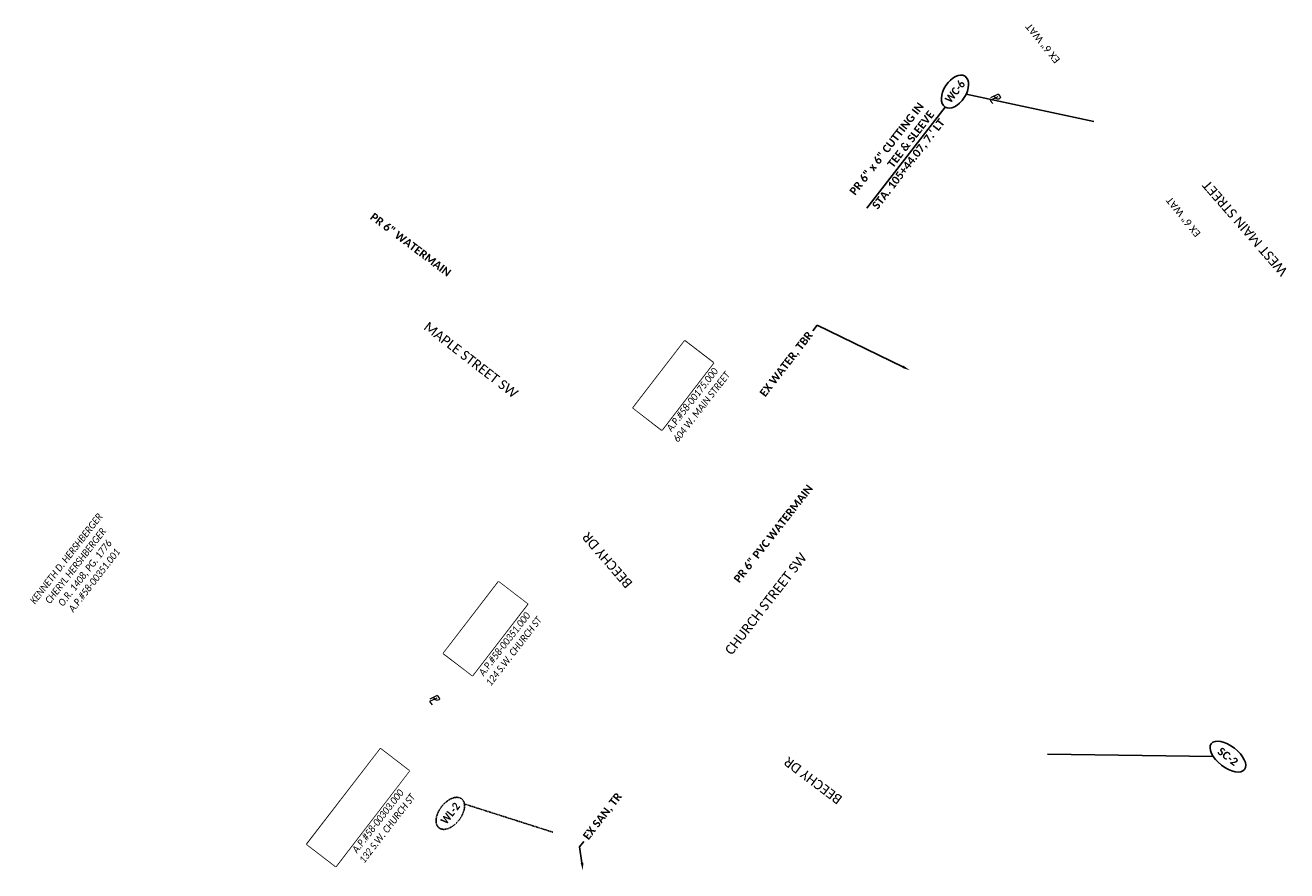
# Model space of a CAD drawing. Header units: feet. Extents: x 2204748 to 2209851, y 304262 to 307692.
# Tile 9 of 11: x 2205598 to 2206042, y 306746 to 307044. Entities that reach past the tile are written whole.
import ezdxf
from ezdxf import colors
from ezdxf.entities.mleader import LeaderData, LeaderLine
from ezdxf.math import Vec2, Vec3

# ---------------------------------------------------------------- set-up
doc = ezdxf.new("R2010")
doc.units = ezdxf.units.FT
doc.header["$MEASUREMENT"] = 0
doc.set_wipeout_variables(frame=1)
doc.linetypes.add('2', pattern=[0.1, 0.06, -0.04])
doc.linetypes.add('setbackex', pattern=[1.4, 1.3, -0.1])
for name, color, linetype in [('0_Text+_Line_Mask', 9, 'Continuous'), ('DV_X_Owner_Labels', 7, 'setbackex'), ('DV_X_Text', 7, 'Continuous'), ('GE_P_CL_Text', 7, 'Continuous'), ('RW_X_Text', 7, 'Continuous'), ('UT_P_Sanitary_Text', 7, 'Continuous'), ('UT_P_Water_Text', 7, 'Continuous'), ('UT_X_Water_Text', 7, 'Continuous')]:
    doc.layers.add(name, color=color, linetype=linetype)
doc.styles.add('Simplex Normal (0.14)', font='calibri.ttf', dxfattribs={"height": 0.14})
doc.styles.add('Slanted Normal (0.125) Font 31', font='calibrii.ttf', dxfattribs={"width": 0.9, "height": 0.125})
doc.styles.add('Slanted-Sub Title', font='calibriz.ttf', dxfattribs={"height": 0.17})
doc.styles.add('Straight Normal (0.125) Font 30', font='calibri.ttf', dxfattribs={"height": 0.125})
doc.styles.add('Straight Normal (0.14) Font 30', font='calibrib.ttf', dxfattribs={"height": 0.14})
doc.styles.add('Straight-Normal', font='calibrib.ttf', dxfattribs={"height": 0.14})

# ---------------------------------------------------------------- blocks, each defined once
blk = doc.blocks.new('PL')
at = {"layer": 'DV_X_Text', "char_height": 0.14, "attachment_point": 1, "style": 'Simplex Normal (0.14)'}
for s, insert, width in [('{\\Fsimplex|c0;\\Q15;P}', (-0.028, 0.106), 0.15221), ('{\\Fsimplex|c0;\\Q15;L}', (0.002, 0.072), 0.05119)]:
    blk.add_mtext(s, dxfattribs=dict(at, insert=insert, width=width))

msp = doc.modelspace()

# ---------------------------------------------------------------- linework, layer by layer
at = {"layer": '0_Text+_Line_Mask'}
for points in [[(2205822.05, 306901.17), (2205811.92, 306908.96), (2205830.11, 306932.59), (2205840.23, 306924.81)], [(2205764.48, 306847.66), (2205774.68, 306839.81), (2205755.26, 306814.57), (2205745.06, 306822.42)], [(2205707.07, 306747.26), (2205696.9, 306755.08), (2205722.82, 306788.78), (2205732.99, 306780.96)]]:
    msp.add_lwpolyline(points, close=True, dxfattribs=at)
at = {"layer": 'GE_P_CL_Text'}
msp.add_lwpolyline([(2205921.91, 307015.05), (2205894.31, 306979.42)], dxfattribs=at)
at = {"layer": 'UT_P_Sanitary_Text'}
msp.add_lwpolyline([(2205958, 306786.86), (2206016.46, 306786.08)], dxfattribs=at)
msp.add_ellipse((2206021.65, 306786.01), major_axis=(-5.87, 4.55), ratio=0.506976, dxfattribs=at)
at = {"layer": 'UT_P_Water_Text'}
msp.add_lwpolyline([(2205974.37, 307010.02), (2205929.39, 307019.65)], dxfattribs=at)
at = {"layer": 'UT_P_Water_Text', "linetype": '2'}
msp.add_lwpolyline([(2205783.56, 306759.37), (2205752.28, 306769.35)], dxfattribs=at)
at = {"layer": 'UT_P_Water_Text'}
msp.add_ellipse((2205925.43, 307020.5), major_axis=(-3.52, -5.45), ratio=0.596932, dxfattribs=at)
at = {"layer": 'UT_P_Water_Text', "linetype": '2'}
msp.add_ellipse((2205747.46, 306766), major_axis=(-3.98, -5.13), ratio=0.596932, dxfattribs=at)

# ---------------------------------------------------------------- block references
at = {"layer": 'DV_X_Text', "xscale": 20, "yscale": 20, "zscale": 20}
for p, rotation in [((2205938.55, 307018.69), 311.0309274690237), ((2205740.82, 306806.67), 311.0272434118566)]:
    msp.add_blockref('PL', p, dxfattribs=dict(at, rotation=rotation))

# ---------------------------------------------------------------- texts
at = {"layer": 'DV_X_Owner_Labels', "char_height": 2.5, "width": 97.223, "attachment_point": 2, "rotation": 52.1945, "style": 'Slanted Normal (0.125) Font 31'}
for s, insert in [('KEITH L. BEACHY\\PAMANDA L. BEACHY\\PO.R. 1418, PG. 377\\PA.P.#58-00175.000\\P604 W. MAIN STREET', (2205821.89, 306920.33)), ('KENNETH D. HERSHBERGER\\PCHERYL HERSHBERGER\\PO.R. 1408, PG. 1776\\PA.P.#58-00351.001', (2205611.02, 306856.61)), ('MATTHEW D. ADAMS\\PRUTH L. ADAMS\\PO.R. 1535, PG. 345\\PA.P.#58-00351.000\\P124 S.W. CHURCH ST', (2205755.67, 306834.14)), ('KENNETH D. HERSHBERGER\\PCHERYL HERSHBERGER\\PD.V. 500, PG. 799\\PA.P.#58-00303.000\\P132 S.W. CHURCH ST', (2205711.03, 306771.68))]:
    msp.add_mtext(s, dxfattribs=dict(at, insert=insert))
at = {"layer": 'RW_X_Text', "style": 'Slanted-Sub Title'}
for s, rotation, p in [('WEST MAIN STREET', 131.0309, (2206042.96, 306957.31)), ('MAPLE STREET SW', 322.22, (2205737.76, 306936.91)), ('BEECHY DR', 130.7371, (2205811.93, 306847.25)), ('CHURCH STREET SW', 52.2924, (2205846.69, 306821.55)), ('BEECHY DR', 143.0275, (2205885.97, 306771.67))]:
    msp.add_text(s, height=3.4, rotation=rotation, dxfattribs=at).set_placement(p)
at = {"layer": 'UT_P_Water_Text', "char_height": 2.8, "style": 'Straight-Normal'}
for s, insert, width, attachment_point, rotation in [('{\\W0.9;WC-6}', (2205925.43, 307020.5), 13.0687, 5, 52.159), ('PR 6" x 6" CUTTING IN TEE & SLEEVE\\PSTA. 105+44.07, 7.\' LT', (2205917.43, 307013.08), 39.9844, 6, 52.24), ('PR 6" PVC WATERMAIN', (2205847.14, 306848.77), 47.1911, 1, 51.9748), ('{\\W0.9;WL-2}', (2205747.46, 306766), 13.0687, 5, 52.2559)]:
    msp.add_mtext(s, dxfattribs=dict(at, insert=insert, width=width, attachment_point=attachment_point, rotation=rotation))
at = {"layer": 'UT_P_Water_Text', "char_height": 2.8, "style": 'Straight Normal (0.14) Font 30'}
for s, insert, attachment_point, rotation in [('PR 6" WATERMAIN', (2205748.05, 306957.33), 3, 323), ('SC-2', (2206021.65, 306786.01), 5, 322.22)]:
    msp.add_mtext(s, dxfattribs=dict(at, insert=insert, attachment_point=attachment_point, rotation=rotation))
at = {"layer": 'UT_X_Water_Text', "char_height": 2.5, "attachment_point": 2, "rotation": 128.9757, "style": 'Straight Normal (0.125) Font 30'}
for insert in [(2205955.41, 307036.74, -2108), (2206004.96, 306975.49, -2108)]:
    msp.add_mtext_dynamic_manual_height_columns('EX 6" WAT', width=28.6119, gutter_width=12, heights=[0], dxfattribs=dict(at, insert=insert))

# ---------------------------------------------------------------- leaders
at = {"layer": 'UT_P_Sanitary_Text'}
ml = msp.add_multileader_mtext('Standard', dxfattribs=at)
ml.set_content('EX SAN, TR', color=256, style='Straight Normal (0.14) Font 30')
ml.set_leader_properties(color=256, linetype='Continuous', lineweight=-1)
ml.build(insert=Vec2(0, 0))
ml.multileader.update_dxf_attribs({"text_right_attachment_type": 3, "dogleg_length": 0.125, "arrow_head_size": 2.8, "scale": 20})
ctx = ml.context
ctx.base_point, ctx.scale, ctx.char_height, ctx.arrow_head_size, ctx.landing_gap_size, ctx.plane_origin, ctx.plane_x_axis, ctx.plane_y_axis = Vec3(2205794.58, 306756.13), 20, 2.8, 2.8, 1.2, Vec3(2205794.27, 306745.75), Vec3(0.611665, 0.791117), Vec3(-0.791117, 0.611665)
ctx.right_attachment = 3
notes = []
notes.append((ctx, [(1, (1, 1, 0), (2205793.05, 306754.15), (0.611665, 0.791117), 2.5, [(0, [(2205794.27, 306745.75)], 0, [])])]))
ctx.mtext.insert, ctx.mtext.text_direction, ctx.mtext.rotation, ctx.mtext.flow_direction = Vec3(2205793.96, 306758.12), Vec3(0.611665, 0.791117), 0.912633, 5
at = {"layer": 'UT_P_Water_Text'}
ml = msp.add_multileader_mtext('Standard', dxfattribs=at)
ml.set_content('EX WATER, TBR', color=256, style='Straight Normal (0.14) Font 30')
ml.set_leader_properties(color=256, lineweight=-1)
ml.build(insert=Vec2(0, 0))
ml.multileader.update_dxf_attribs({"text_right_attachment_type": 3, "dogleg_length": 0.125, "arrow_head_size": 2.8, "scale": 20})
ctx = ml.context
ctx.base_point, ctx.scale, ctx.char_height, ctx.arrow_head_size, ctx.landing_gap_size, ctx.plane_origin, ctx.plane_x_axis, ctx.plane_y_axis = Vec3(2205856.79, 306912.19), 20, 2.8, 2.8, 1.2, Vec3(2205912.68, 306883.35), Vec3(0.611665, 0.791117), Vec3(-0.791117, 0.611665)
ctx.right_attachment, ctx.text_align_type = 3, 2
notes.append((ctx, [(0, (1, 1, 0), (2205876.87, 306938.16), (-0.611665, -0.791117), 2.5, [(0, [(2205909.5, 306922.26)], 0, [])])]))
ctx.mtext.insert, ctx.mtext.text_direction, ctx.mtext.rotation, ctx.mtext.alignment, ctx.mtext.flow_direction = Vec3(2205873.25, 306936.29), Vec3(0.611665, 0.791117), 0.912633, 3, 5
for ctx, leaders in notes:
    for number, flags, end, landing, length, lines in leaders:
        leader = LeaderData()
        leader.index, (leader.has_last_leader_line, leader.has_dogleg_vector, leader.attachment_direction) = number, flags
        leader.last_leader_point, leader.dogleg_vector, leader.dogleg_length = Vec3(end), Vec3(landing), length
        for number, points, colour, breaks in lines:
            line = LeaderLine()
            line.index, line.vertices, line.color, line.breaks = number, Vec3.list(points), colors.encode_raw_color(colour), breaks
            leader.lines.append(line)
        ctx.leaders.append(leader)

# ---------------------------------------------------------------- next in the draw order: wipeouts: each hides what was drawn before it
for points in [[(2205822.05, 306901.17), (2205811.92, 306908.96), (2205830.11, 306932.59), (2205840.23, 306924.81)], [(2205764.48, 306847.66), (2205774.68, 306839.81), (2205755.26, 306814.57), (2205745.06, 306822.42)], [(2205707.07, 306747.26), (2205696.9, 306755.08), (2205722.82, 306788.78), (2205732.99, 306780.96)]]:
    msp.add_wipeout(points).dxf.layer = '0_Text+_Line_Mask'

doc.saveas('drawing.dxf')
